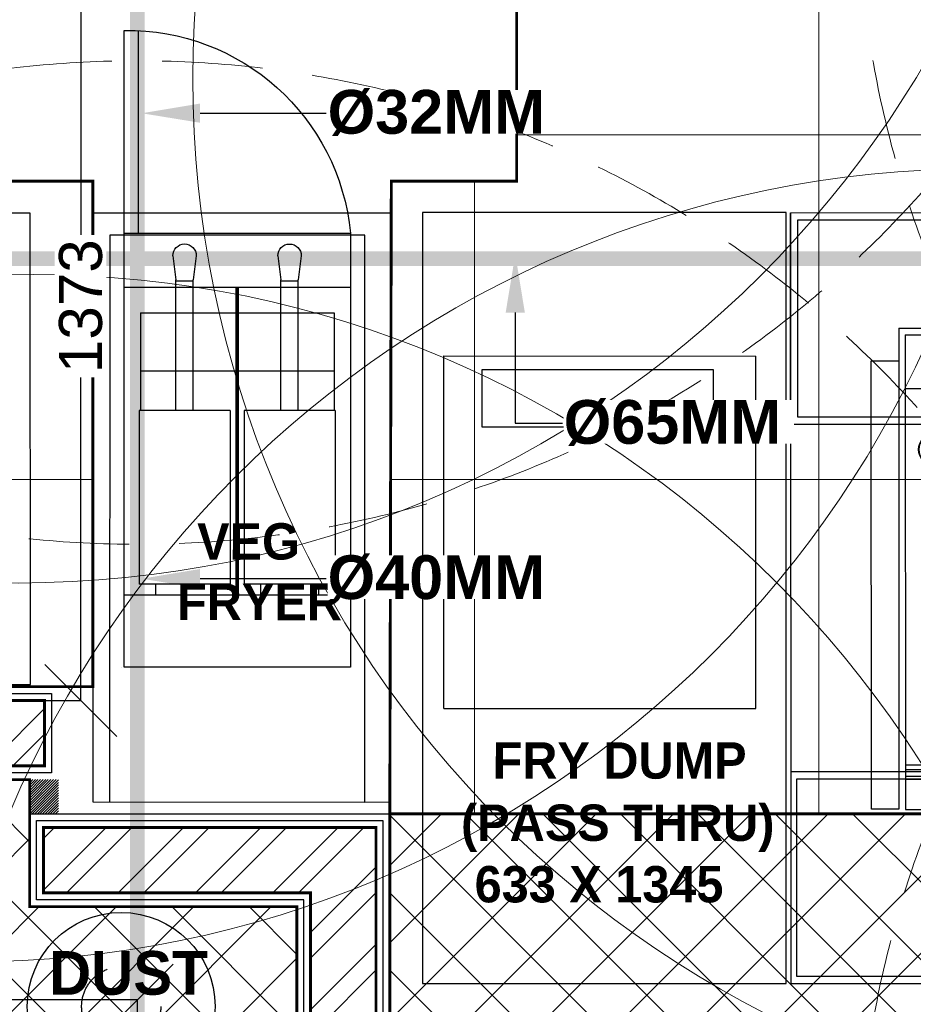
# Model space of a CAD drawing. Header units: millimetres. Extents: x -115221 to 194496, y -122556 to 375476.
# Tile 28 of 169: x 101368 to 102924, y -106040 to -104325. Entities that reach past the tile are written whole.
import ezdxf
from ezdxf import colors
from ezdxf.entities.mleader import LeaderData, LeaderLine
from ezdxf.math import Vec2, Vec3

# ---------------------------------------------------------------- set-up
doc = ezdxf.new("R2010")
doc.units = ezdxf.units.MM
doc.header["$PDMODE"] = 3
doc.header["$PDSIZE"] = -100
doc.linetypes.add('Dash2', pattern=[3, 1.5, -1.5])
doc.linetypes.add('DASHED2', pattern=[0.375, 0.25, -0.125])
for name, color, linetype, lineweight in [('Ceiling', 6, 'Continuous', 13), ('FA-PENDANT SPRINKLER COVERAGR AREA', 6, 'Continuous', 0), ('FA-SPRINKLER TEXT', 7, 'Continuous', 0), ('FA-UPRIGHT 79 DEG', 104, 'Continuous', 0), ('FA-UPRIGHT 79 DEG COVERAGE AREA', 124, 'Continuous', 0), ('FA-UPRIGHT SPRINKLER', 1, 'Continuous', 0), ('FA-UPRIGHT SPRINKLER COVERAGE AREA', 1, 'Continuous', 0), ('PENDENT SPRINKLER', 6, 'Continuous', 0), ('SPRINKLER DIM', 5, 'Continuous', 0), ('SPRINKLER PIPE', 1, 'Continuous', 0)]:
    doc.layers.add(name, color=color, linetype=linetype, lineweight=lineweight)
for name, color, linetype in [('FUR R0', 8, 'Continuous'), ('WWDS CEILING', 8, 'Continuous'), ('WWDS FURNITURE LAYOUT', 8, 'Continuous')]:
    doc.layers.add(name, color=color, linetype=linetype)
doc.styles.add('ARIAL', font='GOTHICB.TTF')
doc.styles.add('har', font='GOTHICB.TTF')
doc.styles.get("Standard").update_dxf_attribs({"font": 'arial.ttf'})
doc.dimstyles.new('PLU DIM', dxfattribs={"dimtxt": 75, "dimasz": 125, "dimexe": 0.1, "dimexo": 0.1, "dimgap": 0.09, "dimtad": 0, "dimtoh": 1, "dimdec": 0, "dimzin": 0, "dimdsep": 46, "dimtxsty": 'Standard', "dimblk": 'OBLIQUE', "dimcen": 0.09, "dimclrd": 150, "dimclre": 150, "dimclrt": 1, "dimadec": 0, "dimazin": 0, "dimtfac": 1, "dimtdec": 0, "dimtofl": 0, "dimtmove": 1, "dimatfit": 3, "dimldrblk": 'OBLIQUE', "dimfxl": 1, "dimtfill": 1, "dimfrac": 1, "dimtolj": 1, "dimtzin": 0, "dimarcsym": 0})
pattern_1 = [(45, (-1707285.6, -2853039.39), (-67.351921, 67.351921), []), (135, (-1707285.6, -2853039.39), (-67.351921, -67.351921), [])]

# ---------------------------------------------------------------- blocks, each defined once
blk = doc.blocks.new('A$C331E6D67')
at = {"layer": 'FUR R0'}
for p, q in [((1.471, 18.916, 0), (1.471, 43.145, 0)), ((1.471, 43.145, 0), (22.92, 43.145, 0)), ((22.92, 18.916, 0), (22.92, 43.145, 0)), ((1.471, 18.916, 0), (22.92, 18.916, 0))]:
    blk.add_line(p, q, dxfattribs=at)
at = {"layer": 'FUR R0', "elevation": 0}
for points in [[(25, 53), (0, 53), (0, 0), (25, 0)], [(19.986, 42.224), (19.986, 38.252), (4.098, 38.252), (4.098, 42.225)]]:
    blk.add_lwpolyline(points, close=True, dxfattribs=at)
blk = doc.blocks.new('sdsds543343')
at = {"layer": 'FUR R0'}
for p, q in [((-1735161.011, -991539.342, 0), (-1735161.011, -991525.407, 0)), ((-1735160.016, -991539.342, 0), (-1735160.016, -991525.407, 0)), ((-1735175.568, -991539.342, 0), (-1735175.568, -991569.187, 0)), ((-1735160.016, -991539.342, 0), (-1735175.568, -991539.342, 0)), ((-1735160.016, -991569.187, 0), (-1735160.016, -991539.342, 0)), ((-1735159.862, -991539.491, 0), (-1735159.862, -991539.491, 0)), ((-1735172.193, -991540.897, 0), (-1735171.976, -991542.555, 0)), ((-1735170.577, -991540.897, 0), (-1735170.794, -991542.555, 0)), ((-1735164.977, -991540.897, 0), (-1735164.76, -991542.555, 0)), ((-1735163.36, -991540.897, 0), (-1735163.577, -991542.555, 0)), ((-1735171.976, -991551.535, 0), (-1735171.976, -991542.555, 0)), ((-1735170.794, -991542.629, 0), (-1735171.976, -991542.629, 0)), ((-1735170.794, -991551.535, 0), (-1735170.794, -991542.555, 0)), ((-1735164.76, -991551.535, 0), (-1735164.76, -991542.555, 0)), ((-1735163.577, -991542.629, 0), (-1735164.76, -991542.629, 0)), ((-1735163.577, -991551.535, 0), (-1735163.577, -991542.555, 0)), ((-1735175.568, -991543.075, 0), (-1735160.016, -991543.075, 0)), ((-1735161.136, -991544.817, 0), (-1735174.448, -991544.817, 0)), ((-1735174.448, -991544.817, 0), (-1735174.448, -991551.535, 0)), ((-1735161.136, -991544.817, 0), (-1735161.136, -991551.535, 0)), ((-1735161.136, -991548.798, 0), (-1735174.448, -991548.798, 0)), ((-1735174.526, -991551.535, 0), (-1735168.274, -991551.535, 0)), ((-1735174.526, -991551.535, 0), (-1735174.526, -991563.479, 0)), ((-1735168.274, -991551.535, 0), (-1735168.274, -991563.479, 0)), ((-1735167.31, -991551.535, 0), (-1735161.058, -991551.535, 0)), ((-1735167.31, -991551.535, 0), (-1735167.31, -991563.479, 0)), ((-1735161.058, -991551.535, 0), (-1735161.058, -991563.479, 0)), ((-1735174.526, -991563.479, 0), (-1735168.274, -991563.479, 0)), ((-1735173.391, -991564.226, 0), (-1735173.391, -991563.479, 0)), ((-1735169.41, -991564.226, 0), (-1735169.41, -991563.479, 0)), ((-1735167.31, -991563.479, 0), (-1735161.058, -991563.479, 0)), ((-1735166.175, -991564.226, 0), (-1735166.175, -991563.479, 0)), ((-1735162.193, -991564.226, 0), (-1735162.193, -991563.479, 0)), ((-1735175.568, -991564.226, 0), (-1735160.016, -991564.226, 0)), ((-1735173.391, -991564.226, 0), (-1735169.41, -991564.226, 0)), ((-1735166.175, -991564.226, 0), (-1735162.193, -991564.226, 0)), ((-1735175.568, -991569.187, 0), (-1735160.016, -991569.187, 0)), ((-1735159.862, -991569.187, 0), (-1735159.862, -991569.187, 0))]:
    blk.add_line(p, q, dxfattribs=at)
at = {"layer": 'FUR R0', "elevation": 0}
for points in [[(-1735178.323, -991537.979), (-1735157.862, -991537.979), (-1735157.862, -991578.448), (-1735178.323, -991578.448)], [(-1735176.567, -991539.491), (-1735159.021, -991539.491), (-1735159.021, -991578.448), (-1735176.567, -991578.448)]]:
    blk.add_lwpolyline(points, close=True, dxfattribs=at)
at = {"layer": 'FUR R0', "const_width": 0.249, "elevation": 0, "flags": 128}
blk.add_lwpolyline([(-1735167.792, -991564.226), (-1735167.792, -991543.075)], dxfattribs=at)
at = {"layer": 'FUR R0'}
for centre, radius, start, end in [((-1735160.242, -991540.801, 0), 15.395, 89.15875, 174.56193), ((-1735171.385, -991540.897, 0), 0.808, 0, 180), ((-1735164.169, -991540.897, 0), 0.808, 0, 180)]:
    blk.add_arc(centre, radius, start, end, dxfattribs=at)
blk = doc.blocks.new('wW')
at = {"layer": 'FUR R0'}
h = blk.add_hatch(color=256, dxfattribs=at)
h.dxf.hatch_style = 1
h.paths.add_polyline_path([(31531.511, -4490.805), (31536.214, -4490.805), (31536.214, -4501.187), (31531.511, -4501.187)])
h = blk.add_hatch(color=256, dxfattribs=at)
h.dxf.hatch_style = 1
h.paths.add_polyline_path([(31538.115, -4507.208), (31542.818, -4507.208), (31542.818, -4517.576), (31538.115, -4517.576)])
for p, q in [((31519.399, -4478.729), (31519.399, -4531.725)), ((31553.447, -4531.725), (31553.447, -4478.729)), ((31526.83, -4486.661), (31548.829, -4486.661)), ((31526.83, -4486.661), (31526.83, -4519.738)), ((31548.829, -4486.661), (31548.829, -4520.212)), ((31527.283, -4487.116), (31548.376, -4487.116)), ((31527.283, -4487.116), (31527.283, -4519.756)), ((31548.376, -4487.116), (31548.376, -4519.756)), ((31548.829, -4487.116), (31548.829, -4519.756)), ((31527.283, -4490.805), (31548.376, -4490.805)), ((31527.283, -4516.686), (31548.376, -4516.686)), ((31527.283, -4517.013), (31548.376, -4517.013)), ((31527.283, -4517.47), (31548.376, -4517.47)), ((31527.283, -4517.666), (31548.376, -4517.666)), ((31527.283, -4519.756), (31548.376, -4519.756))]:
    blk.add_line(p, q, dxfattribs=at)
for points in [[(31553.447, -4493.287), (31519.399, -4493.287), (31519.399, -4478.729), (31553.447, -4478.729)], [(31553.447, -4492.787), (31519.899, -4492.787), (31519.899, -4479.229), (31553.447, -4479.229)], [(31553.447, -4517.167), (31519.399, -4517.167), (31519.399, -4531.725), (31553.447, -4531.725)], [(31553.447, -4517.667), (31519.808, -4517.667), (31519.808, -4531.225), (31553.447, -4531.225)]]:
    blk.add_lwpolyline(points, dxfattribs=at)
for points in [[(31526.83, -4519.738), (31524.944, -4519.738), (31524.944, -4488.917), (31526.83, -4488.917)], [(31531.511, -4490.805), (31536.214, -4490.805), (31536.214, -4501.187), (31531.511, -4501.187)], [(31538.115, -4507.208), (31542.818, -4507.208), (31542.818, -4517.576), (31538.115, -4517.576)]]:
    blk.add_lwpolyline(points, close=True, dxfattribs=at)
for centre, radius in [((31531.373, -4489.01), 1.07), ((31531.373, -4489.01), 1.03), ((31535.858, -4489.01), 1.07), ((31535.858, -4489.01), 1.03), ((31541.344, -4489.01), 1.07), ((31541.344, -4489.01), 1.03), ((31545.83, -4489.01), 1.07), ((31545.83, -4489.01), 1.03), ((31529.26, -4495.01), 1.07), ((31529.26, -4495.01), 1.03)]:
    blk.add_circle(centre, radius, dxfattribs=at)
at = {"layer": 'FUR R0', "char_height": 2.5, "attachment_point": 9, "style": 'har'}
for s, insert, width in [('\\pxqc;{\\fCentury Gothic|b1|i0|c0|p34;\\C0;PACK TABLE}', (31544.934, -4484.05, 0), 19.63411), ('\\pxqc;{\\fCentury Gothic|b1|i0|c0|p34;BURGER SHOOT}', (31549.892, -4505.795, 0), 25.51201), ('\\pxqc;{\\fCentury Gothic|b1|i0|c0|p34;\\C0;PACK TABLE}', (31544.934, -4520.545, 0), 19.63411)]:
    blk.add_mtext(s, dxfattribs=dict(at, insert=insert, width=width))
blk = doc.blocks.new('FUR R0')
at = {"layer": 'WWDS FURNITURE LAYOUT', "ltscale": 50}
h = blk.add_hatch(dxfattribs=at)
h.set_pattern_fill('ANSI32', color=8, scale=10)
h.set_pattern_definition([(45, (-1663485.13, -2829513.02), (-67.351921, 67.351921), []), (45, (-1663440.23, -2829513.02), (-67.351921, 67.351921), [])])
h.paths.add_polyline_path([(-8700, -3714.7), (-7776.6, -3714.7), (-7776.6, -3828.5), (-8700, -3828.5)])
at = {"layer": 'WWDS FURNITURE LAYOUT'}
h = blk.add_hatch(dxfattribs=at)
h.set_pattern_fill('ANSI31', color=8)
h.set_pattern_definition([(45, (-1707085.583, -2849989.4688), (-2.2450640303, 2.2450640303), [])])
h.paths.add_polyline_path([(-7752.6, -3852.5), (-7802.6, -3852.5), (-7802.6, -3911.9), (-7752.6, -3911.9)])
at = {"layer": 'WWDS FURNITURE LAYOUT', "ltscale": 50}
h = blk.add_hatch(dxfattribs=at)
h.set_pattern_fill('ANSI32', color=8, scale=10)
h.set_pattern_definition([(45, (-1707085.58, -2849989.47), (-67.351921, 67.351921), []), (45, (-1707040.68, -2849989.47), (-67.351921, 67.351921), [])])
h.paths.add_polyline_path([(-7778.6, -3935.9), (-7199.6, -3935.9), (-7199.6, -4308.7), (-7313.4, -4308.7), (-7313.4, -4049.7), (-7778.6, -4049.7)])
at = {"layer": 'WWDS FURNITURE LAYOUT', "color": 8}
blk.add_lwpolyline([(-7335.4, 604.9), (-7188, 604.9), (-7188, 97.6), (-6841.9, 97.6), (-6841.9, -907.4), (-5212.6, -907.4), (-5212.6, -234.4), (-5074.8, -234.4), (-5074.8, -907.4), (-4040.6, -907.4), (-4040.6, -1045.2), (-6979.7, -1045.2), (-6979.7, -52.1), (-8688, -52.1), (-8688, -3702.7), (-7764.6, -3702.7), (-7764.6, -3840.5), (-8688, -3840.5), (-8688, -5900.5), (-6775, -5900.5)], dxfattribs=at)
for points in [[(-7801.5, -2865.8), (-8333.5, -2865.8), (-8333.4, -3686.8), (-7801.4, -3686.9)], [(-7802.6, -3911.9), (-7175.6, -3911.9), (-7175.6, -4332.7), (-7337.4, -4332.7), (-7337.4, -4073.7), (-7802.6, -4073.7)], [(-7790.6, -3923.9), (-7187.6, -3923.9), (-7187.6, -4320.7), (-7325.4, -4320.7), (-7325.4, -4061.7), (-7790.6, -4061.7)]]:
    blk.add_lwpolyline(points, close=True, dxfattribs=at)
for points, const_width in [([(-8700, -3714.7), (-7776.6, -3714.7), (-7776.6, -3828.5), (-8700, -3828.5)], 5.07), ([(-7752.6, -3852.5), (-7802.6, -3852.5), (-7802.6, -3911.9), (-7752.6, -3911.9)], 0.3), ([(-7778.6, -3935.9), (-7778.6, -3935.9), (-7199.6, -3935.9), (-7199.6, -4308.7), (-7313.4, -4308.7), (-7313.4, -4049.7), (-7778.6, -4049.7)], 5.07)]:
    blk.add_lwpolyline(points, close=True, dxfattribs=dict(at, const_width=const_width))
at = {"layer": 'WWDS FURNITURE LAYOUT', "color": 8, "ltscale": 200}
blk.add_circle((-7643.2, -4247.4), 163.5, dxfattribs=at)
at = {"layer": 'WWDS FURNITURE LAYOUT', "color": 8, "linetype": 'Dash2', "ltscale": 200}
blk.add_circle((-7643.2, -4247.4), 68.9, dxfattribs=at)
at = {"layer": 'WWDS FURNITURE LAYOUT', "color": 8, "linetype": 'Continuous', "lineweight": 25, "xscale": -25.33333333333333, "yscale": 25.33333333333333, "zscale": 25.33333333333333, "rotation": 359.991960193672}
blk.add_blockref('sdsds543343', (-43961500, 25122263.8, 0), dxfattribs=at)
at = {"layer": 'WWDS FURNITURE LAYOUT', "color": 8, "xscale": 25.33333333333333, "yscale": 25.33333333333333, "zscale": 25.33333333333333}
for name, p, rotation in [('A$C331E6D67', (-7118.8, -4207.7, 0), 359.991960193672), ('wW', (-804985, 110483.9), 0.008039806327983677)]:
    blk.add_blockref(name, p, dxfattribs=dict(at, rotation=rotation))
at = {"layer": 'WWDS FURNITURE LAYOUT', "color": 8}
for s, height, rotation, style, p in [('VEG', 63.33, 359.992, 'har', (-7511, -3469.3, 0)), ('FRYER', 63.33, 359.992, 'har', (-7545.9, -3574.8, 0)), (' FRY DUMP', 63.33, 359.992, 'ARIAL', (-7020.1, -3850.8, 0.2)), ('(PASS THRU)', 63.333, 359.992, 'ARIAL', (-7051.5, -3959.2, 0.2)), ('633 X 1345', 63.33, 359.992, 'ARIAL', (-7027.8, -4066.3, 0.2)), ('DUST', 76, 0.0332, 'har', (-7769, -4227.2, 0))]:
    blk.add_text(s, height=height, rotation=rotation, dxfattribs=dict(at, style=style)).set_placement(p)
blk = doc.blocks.new('A$C2c19c177')
at = {"layer": 'Ceiling', "transparency": 33554687}
h = blk.add_hatch(dxfattribs=at)
h.set_pattern_fill('ANSI37', color=8, scale=30)
h.set_pattern_definition(pattern_1)
h.paths.add_polyline_path([(-5757.4, -7518.1), (-5557.4, -7518.1), (-5557.4, -7717.3), (-5757.4, -7717.3)], flags=16)
h.paths.add_polyline_path([(-7393.6, -8339.7), (-7393.6, -7382.6), (-7375.6, -7382.6), (-7375.6, -6961.9), (-4640.9, -6961.9), (-4640.9, -7118.1), (-2811.5, -7118.1), (-2811.5, -6379.3), (-150, -6379.4), (-150, -6401.3), (-3187.9, -8950.4), (-3610, -8950.5), (-3610, -8339.7)])
h = blk.add_hatch(dxfattribs=at)
h.set_pattern_fill('ANSI37', color=8, scale=30)
h.set_pattern_definition(pattern_1)
h.paths.add_polyline_path([(-8876, -6902.4), (-8002.6, -6902.4), (-8002.6, -7123.6), (-7537.4, -7123.6), (-7537.4, -8938.4), (-8876, -8938.4)])
at = {"layer": 'Ceiling', "color": 8, "linetype": 'Continuous', "transparency": 33554610}
for p, q in [((-6628.4, -4107.1), (-6628.4, -6961.9)), ((-5707.7, -5779.7), (-7154.8, -5779.7)), ((-7228.4, -5860.3), (-7228.4, -6961.9)), ((-7892.7, -6379.7), (-8876, -6379.7)), ((-3629, -6379.7), (-7374.2, -6379.7))]:
    blk.add_line(p, q, dxfattribs=at)
at = {"layer": 'Ceiling', "color": 8, "const_width": 5}
blk.add_lwpolyline([(-4640.9, -6961.9), (-7375.6, -6961.9), (-7373, -5860.3), (-7154.8, -5860.3), (-7154.8, -5560.3), (-8233.5, -5560.3), (-8233.5, -5860.3), (-7892.8, -5860.3), (-7892.6, -6740.6), (-8876, -6740.6), (-8876, -3114.1), (-7191.7, -3114.1), (-7191.7, -4107.1), (-4228.6, -4107.1)], dxfattribs=at)
at = {"layer": 'Ceiling', "color": 8, "transparency": 33554687, "const_width": 5}
for points in [[(-7393.6, -8339.7), (-7393.6, -7382.6), (-7375.6, -7382.6), (-7375.6, -6961.9), (-4640.9, -6961.9), (-4640.9, -7118.1), (-2811.5, -7118.1), (-2811.5, -6379.3), (-150, -6379.4), (-150, -6401.3), (-3187.9, -8950.4), (-3610, -8950.5), (-3610, -8339.7)], [(-8876, -6902.4), (-8002.6, -6902.4), (-8002.6, -7123.6), (-7537.4, -7123.6), (-7537.4, -8938.4), (-8876, -8938.4)]]:
    blk.add_lwpolyline(points, close=True, dxfattribs=at)
blk = doc.blocks.new('US')
at = {"layer": 'FA-UPRIGHT SPRINKLER COVERAGE AREA', "color": 1, "linetype": 'DASHED2', "ltscale": 700}
blk.add_circle((0, 0), 1828.8, dxfattribs=at)
blk = doc.blocks.new('PENDENT SPRINKLER BELOW')
at = {"layer": 'FA-PENDANT SPRINKLER COVERAGR AREA', "color": 6, "ltscale": 22}
blk.add_circle((0, 0), 72, dxfattribs=at)
blk = doc.blocks.new('GS')
at = {"layer": 'FA-UPRIGHT 79 DEG COVERAGE AREA', "color": 94}
blk.add_circle((0.4, -1.5), 1828.8, dxfattribs=at)
blk = doc.blocks.new('_Oblique')
at = {"color": 0, "linetype": 'ByBlock', "lineweight": -2}
blk.add_line((-0.5, -0.5), (0.5, 0.5), dxfattribs=at)
blk = doc.blocks.new('*D510')
at = {"layer": 'Defpoints', "color": 0, "transparency": 16777216}
for p in [(100388.5, -106032.4), (100388.5, -106225.6), (101573.3, -106225.6)]:
    blk.add_point(p, dxfattribs=at)
at = {"layer": 'SPRINKLER DIM', "color": 150, "lineweight": -2, "transparency": 16777216}
for p, q in [((100388.5, -106225.5), (100388.5, -106032.3)), ((100388.5, -106032.4), (100872, -106032.4)), ((101573.3, -106032.4), (101089.7, -106032.4)), ((101573.3, -106225.5), (101573.3, -106032.3))]:
    blk.add_line(p, q, dxfattribs=at)
at = {"layer": 'SPRINKLER DIM', "color": 150, "lineweight": -2, "transparency": 16777216, "xscale": 125, "yscale": 125, "zscale": 125, "rotation": 180}
blk.add_blockref('_Oblique', (100388.5, -106032.4), dxfattribs=at)
at = {"layer": 'SPRINKLER DIM', "color": 150, "lineweight": -2, "transparency": 16777216, "xscale": 125, "yscale": 125, "zscale": 125}
blk.add_blockref('_Oblique', (101573.3, -106032.4), dxfattribs=at)
at = {"layer": 'SPRINKLER DIM', "color": 1, "transparency": 16777216, "insert": (100980.9, -106032.4), "char_height": 75, "attachment_point": 5, "bg_fill": 3, "box_fill_scale": 1.1, "bg_fill_color": 256, "bg_fill_true_color": 13158600, "bg_fill_transparency": 0}
blk.add_mtext('\\A1;1185', dxfattribs=at)
blk = doc.blocks.new('*D541')
at = {"layer": 'Defpoints', "color": 0, "transparency": 16777216}
for p in [(101279.8, -104137.4), (101279.8, -105510.9), (101474.8, -105510.9)]:
    blk.add_point(p, dxfattribs=at)
at = {"layer": 'SPRINKLER DIM', "color": 150, "lineweight": -2, "transparency": 16777216}
for p, q in [((101279.9, -104137.4), (101474.9, -104137.4)), ((101474.8, -104137.4), (101474.8, -104715.6)), ((101474.8, -105510.9), (101474.8, -104932.7)), ((101279.9, -105510.9), (101474.9, -105510.9))]:
    blk.add_line(p, q, dxfattribs=at)
at = {"layer": 'SPRINKLER DIM', "color": 150, "lineweight": -2, "transparency": 16777216, "xscale": 125, "yscale": 125, "zscale": 125}
for p, rotation in [((101474.8, -104137.4), 90), ((101474.8, -105510.9), 270)]:
    blk.add_blockref('_Oblique', p, dxfattribs=dict(at, rotation=rotation))
at = {"layer": 'SPRINKLER DIM', "color": 1, "transparency": 16777216, "insert": (101474.8, -104824.2), "char_height": 75, "attachment_point": 5, "rotation": 90, "bg_fill": 3, "box_fill_scale": 1.1, "bg_fill_color": 256, "bg_fill_true_color": 13158600, "bg_fill_transparency": 0}
blk.add_mtext('\\A1;1373', dxfattribs=at)
blk = doc.blocks.new('*D544')
at = {"layer": 'Defpoints', "color": 0, "transparency": 16777216}
for p in [(101279.8, -103847.8), (101279.8, -104137.4), (103498.8, -104427.2)]:
    blk.add_point(p, dxfattribs=at)
at = {"layer": 'SPRINKLER DIM', "color": 150, "lineweight": -2, "transparency": 16777216}
for p, q in [((101279.8, -104137.3), (101279.8, -103847.7)), ((101279.8, -103847.8), (102276.5, -103847.8)), ((103498.8, -103847.8), (102502.1, -103847.8)), ((103498.8, -104427.1), (103498.8, -103847.7))]:
    blk.add_line(p, q, dxfattribs=at)
at = {"layer": 'SPRINKLER DIM', "color": 150, "lineweight": -2, "transparency": 16777216, "xscale": 125, "yscale": 125, "zscale": 125, "rotation": 180}
blk.add_blockref('_Oblique', (101279.8, -103847.8), dxfattribs=at)
at = {"layer": 'SPRINKLER DIM', "color": 150, "lineweight": -2, "transparency": 16777216, "xscale": 125, "yscale": 125, "zscale": 125}
blk.add_blockref('_Oblique', (103498.8, -103847.8), dxfattribs=at)
at = {"layer": 'SPRINKLER DIM', "color": 1, "transparency": 16777216, "insert": (102389.3, -103847.8), "char_height": 75, "attachment_point": 5, "bg_fill": 3, "box_fill_scale": 1.1, "bg_fill_color": 256, "bg_fill_true_color": 13158600, "bg_fill_transparency": 0}
blk.add_mtext('\\A1;2219', dxfattribs=at)

msp = doc.modelspace()

# ---------------------------------------------------------------- linework, layer by layer
at = {"layer": 'SPRINKLER PIPE', "const_width": 25.4}
for points in [[(101573.3, -103410), (101573.3, -106382.6), (105449.3, -106382.6)], [(108471.7, -104741.4), (100614.7, -104741.4), (100614.7, -106756.5)]]:
    msp.add_lwpolyline(points, dxfattribs=at)

# ---------------------------------------------------------------- block references
at = {"layer": 'FA-UPRIGHT 79 DEG'}
msp.add_blockref('GS', (101279.4, -104136), dxfattribs=at)
at = {"layer": 'FA-UPRIGHT SPRINKLER'}
for p in [(101573.3, -103410), (104655.1, -104077), (101573.3, -106225.6), (104655.1, -106390.5)]:
    msp.add_blockref('US', p, dxfattribs=at)
at = {"layer": 'PENDENT SPRINKLER', "color": 4, "xscale": 25.4, "yscale": 25.4, "zscale": 25.4}
for p in [(101365.7, -103477.5), (103498.8, -104427.2), (103037.9, -106413.8), (101392.7, -106598.1)]:
    msp.add_blockref('PENDENT SPRINKLER BELOW', p, dxfattribs=at)
at = {"layer": 'WWDS CEILING'}
msp.add_blockref('A$C2c19c177', (109388.5, -98746.3), dxfattribs=at)
at = {"layer": 'WWDS FURNITURE LAYOUT'}
msp.add_blockref('FUR R0', (109188.4, -101796.2), dxfattribs=at)

# ---------------------------------------------------------------- next in the draw order: dimensions: what is measured, and where the dimension line sits
at = {"layer": 'SPRINKLER DIM'}
dim = msp.add_linear_dim(base=(101474.7735, -105510.887), p1=(101279.7562, -104137.4492), p2=(101279.7562, -105510.887), angle=90, dimstyle='PLU DIM', dxfattribs=at)
dim.commit()
dim.dimension.update_dxf_attribs({"geometry": '*D541', "text_midpoint": (101474.7735, -104824.1681)})
dim = msp.add_linear_dim(base=(100388.5, -106032.4), p1=(101573.3, -106225.6), p2=(100388.5, -106225.6), dimstyle='PLU DIM', dxfattribs=at)
dim.commit()
dim.dimension.update_dxf_attribs({"geometry": '*D510', "text_midpoint": (100980.9, -106032.4)})

# ---------------------------------------------------------------- next in the draw order: leaders
at = {"layer": 'FA-SPRINKLER TEXT'}
ml = msp.add_multileader_mtext('Standard', dxfattribs=at)
ml.set_content('{\\fArial|b1|i0|c0|p34;\\C1;%%C32MM}', color=256)
ml.set_leader_properties(color=7)
ml.build(insert=Vec2(0, 0))
ml.multileader.update_dxf_attribs({"dogleg_length": 21.2, "arrow_head_size": 101.6})
ctx = ml.context
ctx.base_point, ctx.char_height, ctx.arrow_head_size, ctx.landing_gap_size, ctx.plane_origin = Vec3(101902.3, -104487.8, 0.1), 76.2, 101.6, 2.29, Vec3(102985.2, -104380.5, 0.1)
notes = []
notes.append((ctx, [(0, (1, 1, 0), (101820.1, -104487.8, 0.1), (1, 0), 82.2, [(0, [(101580.8, -104488.2, 0.1)], 0, [])])]))
ctx.mtext.insert, ctx.mtext.width, ctx.mtext.flow_direction = Vec3(101904.6, -104447.6, 0.1), 400.838, 5
ctx.mtext.has_bg_fill, ctx.mtext.bg_color, ctx.mtext.bg_scale_factor, ctx.mtext.bg_transparency, ctx.mtext.use_window_bg_color = 1, -1073741824, 1, 0, 1
ml = msp.add_multileader_mtext('Standard', dxfattribs=at)
ml.set_content('{\\fArial|b1|i0|c0|p34;\\C1;%%C65MM}', color=256)
ml.set_leader_properties(color=7)
ml.build(insert=Vec2(0, 0))
ml.multileader.update_dxf_attribs({"dogleg_length": 21.2, "arrow_head_size": 101.6})
ctx = ml.context
ctx.base_point, ctx.char_height, ctx.arrow_head_size, ctx.landing_gap_size, ctx.plane_origin = Vec3(102313.4, -105027.9, 0.1), 76.2, 101.6, 2.29, Vec3(103396.3, -104920.6, 0.1)
notes.append((ctx, [(0, (1, 1, 0), (102231.2, -105027.9, 0.1), (1, 0), 82.2, [(0, [(102231.4, -104733.7, 0.1)], 0, [])])]))
ctx.mtext.insert, ctx.mtext.width, ctx.mtext.flow_direction = Vec3(102315.7, -104987.7, 0.1), 400.838, 5
ctx.mtext.has_bg_fill, ctx.mtext.bg_color, ctx.mtext.bg_scale_factor, ctx.mtext.bg_transparency, ctx.mtext.use_window_bg_color = 1, -1073741824, 1, 0, 1
ml = msp.add_multileader_mtext('Standard', dxfattribs=at)
ml.set_content('{\\fArial|b1|i0|c0|p34;\\C1;%%C40MM}', color=256)
ml.set_leader_properties(color=7)
ml.build(insert=Vec2(0, 0))
ml.multileader.update_dxf_attribs({"dogleg_length": 21.2, "arrow_head_size": 101.6})
ctx = ml.context
ctx.base_point, ctx.char_height, ctx.arrow_head_size, ctx.landing_gap_size, ctx.plane_origin = Vec3(101902.3, -105298.4, 0.1), 76.2, 101.6, 2.29, Vec3(102985.2, -105191.1, 0.1)
notes.append((ctx, [(0, (1, 1, 0), (101820.1, -105298.4, 0.1), (1, 0), 82.2, [(0, [(101580.8, -105298.8, 0.1)], 0, [])])]))
ctx.mtext.insert, ctx.mtext.width, ctx.mtext.flow_direction = Vec3(101904.6, -105258.1, 0.1), 400.838, 5
ctx.mtext.has_bg_fill, ctx.mtext.bg_color, ctx.mtext.bg_scale_factor, ctx.mtext.bg_transparency, ctx.mtext.use_window_bg_color = 1, -1073741824, 1, 0, 1
for ctx, leaders in notes:
    for number, flags, end, landing, length, lines in leaders:
        leader = LeaderData()
        leader.index, (leader.has_last_leader_line, leader.has_dogleg_vector, leader.attachment_direction) = number, flags
        leader.last_leader_point, leader.dogleg_vector, leader.dogleg_length = Vec3(end), Vec3(landing), length
        for number, points, colour, breaks in lines:
            line = LeaderLine()
            line.index, line.vertices, line.color, line.breaks = number, Vec3.list(points), colors.encode_raw_color(colour), breaks
            leader.lines.append(line)
        ctx.leaders.append(leader)

# ---------------------------------------------------------------- next in the draw order: dimensions: what is measured, and where the dimension line sits
at = {"layer": 'SPRINKLER DIM'}
dim = msp.add_linear_dim(base=(101279.8, -103847.8), p1=(103498.8, -104427.2), p2=(101279.8, -104137.4), dimstyle='PLU DIM', dxfattribs=at)
dim.commit()
dim.dimension.update_dxf_attribs({"geometry": '*D544', "text_midpoint": (102389.3, -103847.8)})

doc.saveas('drawing.dxf')
